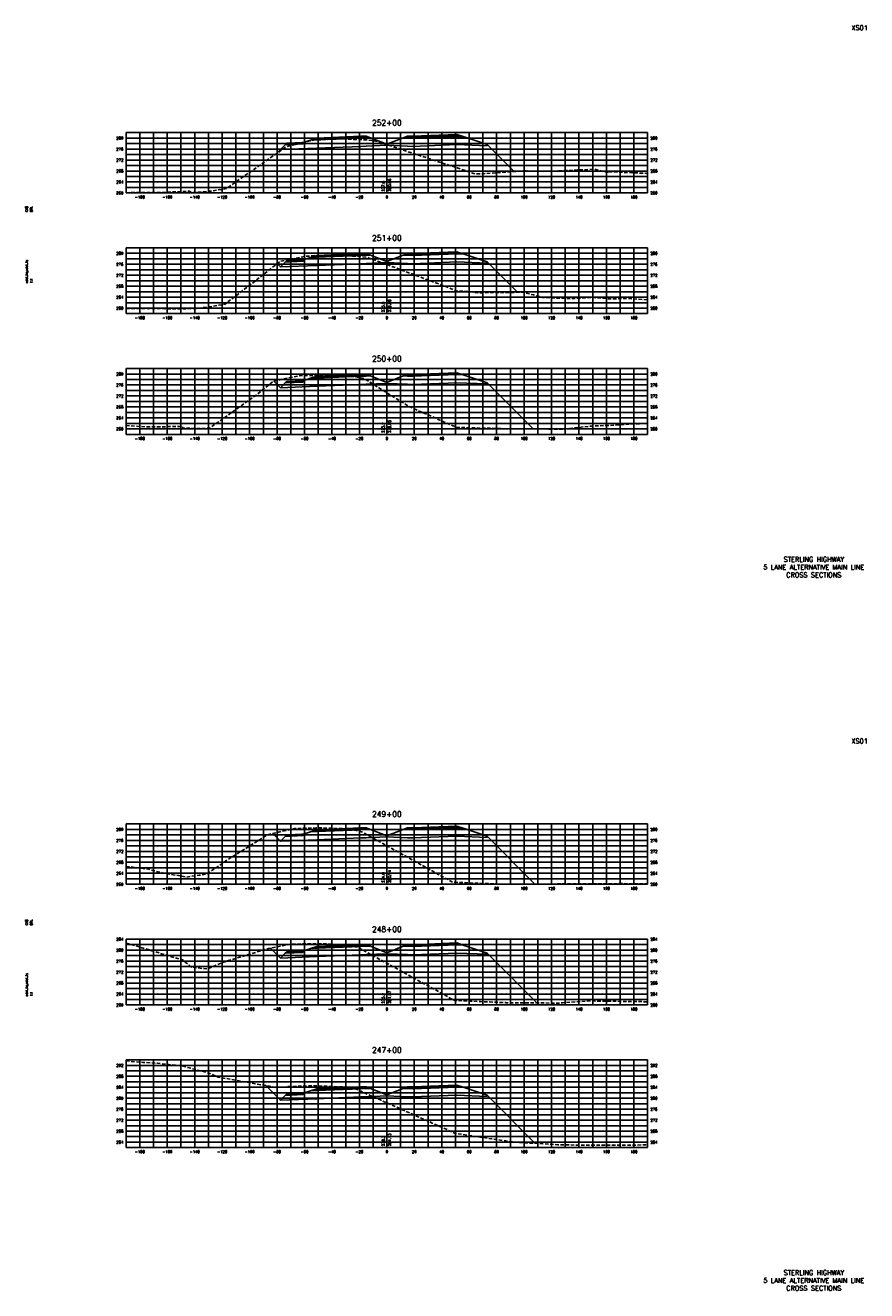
# Model space of a CAD drawing. Extents: x 37 to 10140, y -1968 to 9206.
# Tile 75 of 105: x 3687 to 4300, y 6776 to 7698. Entities that reach past the tile are written whole.
import ezdxf
from ezdxf.enums import TextEntityAlignment as Align

# ---------------------------------------------------------------- set-up
doc = ezdxf.new("R2010")
doc.units = 0
doc.header["$LTSCALE"] = 20
doc.header["$MEASUREMENT"] = 0
doc.linetypes.add('HIDDEN_050%', pattern=[0.1875, 0.125, -0.0625])
for name, color, linetype in [('S-AT-TXT175', 6, 'Continuous'), ('S-AT-TXT80', 1, 'Continuous'), ('XDATUM', 3, 'Continuous'), ('XEG', 1, 'HIDDEN_050%'), ('XFG', 2, 'Continuous'), ('XGRID', 251, 'Continuous'), ('XGRIDT', 2, 'Continuous'), ('XREF-BORDER', 7, 'Continuous')]:
    doc.layers.add(name, color=color, linetype=linetype)
doc.styles.add('L100', font='simplex.shx', dxfattribs={"height": 2})
doc.styles.add('L175', font='ROMANSM.shx', dxfattribs={"height": 3.5})
doc.styles.add('L80', font='ROMANSM.shx', dxfattribs={"height": 1.6})

# ---------------------------------------------------------------- blocks, each defined once
blk = doc.blocks.new('03025_00_att1')
at = {"layer": 'S-AT-TXT175', "style": 'L175'}
for tag, p in [('NUM', (32.402, 20.822)), ('LINE1', (30.64, 1.444)), ('LINE2', (30.64, 1.161)), ('LINE3', (30.64, 0.877))]:
    blk.add_attdef(tag, text='', height=0.175, dxfattribs=at).set_placement(p, align=Align.CENTER)
at = {"layer": 'S-AT-TXT80', "style": 'L80'}
for tag, p in [('DESIGNED', (2.094, 14.201)), ('CHECKED', (2.265, 14.201)), ('DRAFTED', (2.436, 14.201)), ('PCTB', (2.094, 11.605)), ('PSCALE', (2.265, 11.605)), ('PVIEW', (2.436, 11.605))]:
    blk.add_attdef(tag, p, '', height=0.08, rotation=90, dxfattribs=at)

msp = doc.modelspace()

# ---------------------------------------------------------------- linework, layer by layer
at = {"layer": 'XDATUM', "flags": 128}
for points in [[(3869.14, 7604.36), (3872.41, 7607.64), (3899, 7608.7), (3931, 7609.98), (3935, 7610.14), (3950, 7610.74), (3965, 7610.14), (3969, 7609.98), (4001, 7611.26), (4023, 7610.38), (4023, 7611.27), (4042.67, 7591.6)], [(3870.07, 7524.43), (3872.41, 7522.09), (3899, 7523.15), (3931, 7524.43), (3935, 7524.59), (3950, 7525.19), (3965, 7524.59), (3969, 7524.43), (4001, 7525.71), (4023, 7524.83), (4023, 7525.72), (4045.16, 7503.56)], [(3867.62, 7438.8), (3872.41, 7434.01), (3899, 7435.07), (3931, 7436.35), (3935, 7436.51), (3950, 7437.11), (3965, 7436.51), (3969, 7436.35), (4001, 7437.63), (4023, 7436.75), (4023, 7437.64), (4056.67, 7403.97)], [(3866.82, 7108.99), (3872.41, 7103.4), (3899, 7104.46), (3931, 7105.74), (3935, 7105.9), (3950, 7106.5), (3965, 7105.9), (3969, 7105.74), (4001, 7107.02), (4023, 7106.14), (4023, 7107.03), (4057.88, 7072.15)], [(3865.25, 7025.41), (3872.41, 7018.25), (3899, 7019.32), (3931, 7020.6), (3935, 7020.76), (3950, 7021.36), (3965, 7020.76), (3969, 7020.6), (4001, 7021.88), (4023, 7021), (4023, 7021.88), (4059.37, 6985.51)], [(3861.73, 6925.25), (3872.41, 6914.57), (3899, 6915.64), (3931, 6916.92), (3935, 6917.08), (3950, 6917.68), (3965, 6917.08), (3969, 6916.92), (4001, 6918.2), (4023, 6917.32), (4023, 6918.2), (4058.07, 6883.13)]]:
    msp.add_lwpolyline(points, dxfattribs=at)
at = {"layer": 'XEG', "flags": 128}
for points in [[(3760, 7576.21), (3785.6, 7576.39), (3806.03, 7577.23), (3808.09, 7576.26), (3812.11, 7576.58), (3822.95, 7577.47), (3832.94, 7579.13), (3873.06, 7607.1), (3876.55, 7609.72), (3877.06, 7609.83), (3896.61, 7614.58), (3903.08, 7614.86), (3903.66, 7614.9), (3916.98, 7615.47), (3917.61, 7615.45), (3936.42, 7614.58), (3941.72, 7613.84), (3942.07, 7613.81), (3950, 7611.19), (4001.2, 7594.28), (4014.38, 7589.93), (4016.31, 7589.87), (4050.77, 7592.13), (4062.96, 7591.72), (4076.19, 7592.12), (4101.22, 7593.32), (4112.14, 7590.59), (4112.3, 7591.46), (4140, 7590.27)], [(3760, 7491.8), (3763.23, 7491.8), (3776.99, 7491.75), (3788.13, 7491.64), (3803.92, 7491.45), (3814.13, 7492.05), (3832, 7494.84), (3861.45, 7517.56), (3872.07, 7526.02), (3886.96, 7529.11), (3890.84, 7529.95), (3906.45, 7530.41), (3910.89, 7530.59), (3915.67, 7530.41), (3930.71, 7529.76), (3934.75, 7529.23), (3935.98, 7528.99), (3950, 7523.77), (3993.57, 7507.54), (4000.61, 7504.69), (4001.48, 7504.49), (4004.98, 7504.51), (4016.18, 7503.26), (4025.83, 7503.32), (4036.06, 7503.41), (4043.91, 7503.56), (4049.19, 7503.58), (4056.88, 7501.65), (4063.33, 7499.8), (4080.08, 7499.13), (4085.61, 7498.97), (4087.66, 7499.11), (4098.59, 7499.86), (4113.3, 7498.73), (4125.45, 7499.1), (4136.33, 7498.24), (4140, 7498.17)], [(3760, 7406.44), (3774.13, 7405.46), (3801.05, 7405.74), (3801.25, 7404.58), (3803.98, 7404.51), (3804.86, 7404.49), (3814.62, 7404.25), (3820.73, 7404.48), (3853.73, 7427.94), (3867.16, 7438.7), (3879.51, 7441.43), (3886.03, 7442.79), (3892.58, 7442.93), (3906, 7443.23), (3913.66, 7442.87), (3926.41, 7442.14), (3928.48, 7441.76), (3933.33, 7440.7), (3950, 7430.34), (3966.12, 7420.33), (4000.81, 7405.04), (4033.06, 7404.25), (4039.03, 7404.09), (4040.88, 7404.08), (4043.99, 7404.06), (4075.26, 7403.84), (4078.85, 7403.8), (4098.12, 7405.95), (4116.94, 7406.76), (4140, 7408.14)], [(3760, 7085.07), (3775.48, 7083.15), (3786.23, 7080.38), (3804.19, 7077.29), (3813.17, 7078.59), (3818.82, 7079.44), (3835.98, 7091.21), (3863.17, 7108.12), (3873.37, 7110.55), (3882.61, 7112.6), (3892.72, 7112.9), (3902.66, 7113.17), (3913.11, 7112.73), (3922.59, 7112.34), (3927.05, 7111.35), (3931.62, 7110.27), (3950, 7100.07), (3994.09, 7075.61), (3997.94, 7073.54), (3998.97, 7073.49), (4033.59, 7072.06), (4068.48, 7072.19), (4070.48, 7072.19), (4074.76, 7072.26), (4121.69, 7072.46), (4138.18, 7072.25), (4140, 7072.25)], [(3760, 7029.01), (3761.71, 7028.66), (3801.2, 7016.8), (3801.45, 7016.66), (3807.5, 7011.65), (3815.4, 7010.63), (3819.38, 7010.34), (3829.5, 7014.73), (3862.52, 7024.84), (3876.46, 7027.77), (3880.35, 7028.31), (3886.11, 7028.44), (3899.76, 7028.74), (3905.48, 7028.48), (3920.46, 7027.6), (3926.83, 7026.39), (3928.99, 7026), (3950, 7014.44), (3997.82, 6988.12), (3999.5, 6987.28), (4018.34, 6986.45), (4036.43, 6985.71), (4037.05, 6985.68), (4037.78, 6985.68), (4046.87, 6985.6), (4075.64, 6985.39), (4077.88, 6985.59), (4097.06, 6986.94), (4121.08, 6986.63), (4140, 6986.37)], [(3760, 6943.19), (3772.14, 6942.15), (3778.81, 6941.83), (3782.86, 6941.5), (3800.24, 6939.65), (3819.25, 6934.67), (3826.98, 6931.45), (3864.43, 6924.77), (3869.48, 6923.73), (3869.69, 6923.73), (3878.99, 6924.6), (3898.04, 6925.07), (3898.77, 6925.09), (3918.82, 6924.2), (3918.91, 6924.2), (3922.22, 6923.68), (3927.12, 6922.91), (3945.8, 6914.52), (3950, 6912.65), (3999.39, 6890.64), (4000.41, 6890.3), (4036.58, 6884.95), (4043.13, 6884.02), (4074.47, 6882.16), (4079.61, 6882), (4087.99, 6881.89), (4123.01, 6881.75), (4140, 6882.04)]]:
    msp.add_lwpolyline(points, dxfattribs=at)
at = {"layer": 'XFG', "flags": 128}
for points in [[(3950, 7611.48), (3938.05, 7616.26), (3935, 7616.14), (3931, 7615.98), (3899, 7614.7), (3894.43, 7614.52), (3889, 7612.71), (3889, 7611.71), (3875.96, 7611.18), (3872.41, 7607.64), (3899, 7608.7), (3931, 7609.98), (3935, 7610.14), (3950, 7610.74), (3950, 7611.48)], [(3889, 7612.71), (3888, 7612.67), (3888, 7612.33), (3878, 7611.93), (3878, 7612.27), (3877, 7612.23), (3875.96, 7611.18), (3889, 7611.71), (3889, 7612.71)], [(3888, 7612.67), (3878, 7612.27), (3878, 7611.93), (3888, 7612.33), (3888, 7612.67)], [(3935, 7616.48), (3931, 7616.32), (3899, 7615.04), (3899, 7616.04), (3894.43, 7614.52), (3899, 7614.7), (3931, 7615.98), (3935, 7616.14), (3938.05, 7616.26), (3935, 7617.48), (3935, 7616.48)], [(3935, 7617.48), (3931, 7617.32), (3899, 7616.04), (3899, 7615.7), (3931, 7616.98), (3935, 7617.14), (3935, 7617.48)], [(3935, 7617.14), (3931, 7616.98), (3899, 7615.7), (3899, 7615.04), (3931, 7616.32), (3935, 7616.48), (3935, 7617.14)], [(3950, 7611.48), (3961.95, 7616.26), (3965, 7616.14), (3969, 7615.98), (4001, 7617.26), (4005.57, 7617.08), (4023, 7611.27), (4023, 7610.38), (4001, 7611.26), (3969, 7609.98), (3965, 7610.14), (3950, 7610.74)], [(3965, 7617.48), (3961.95, 7616.26), (3965, 7616.14), (3969, 7615.98), (4001, 7617.26), (4005.57, 7617.08), (4001, 7618.6), (4001, 7617.6), (3969, 7616.32), (3965, 7616.48), (3965, 7617.48)], [(3965, 7617.48), (3965, 7617.14), (3969, 7616.98), (4001, 7618.26), (4001, 7618.6), (3969, 7617.32), (3965, 7617.48)], [(3965, 7617.14), (3965, 7616.48), (3969, 7616.32), (4001, 7617.6), (4001, 7618.26), (3969, 7616.98), (3965, 7617.14)], [(4023, 7611.27), (4023, 7611.27), (4042.67, 7591.6)], [(3872.41, 7607.64), (3872.41, 7607.64), (3869.14, 7604.36)], [(3950, 7525.93), (3938.05, 7530.71), (3935, 7530.59), (3931, 7530.43), (3899, 7529.15), (3894.43, 7528.97), (3889, 7527.16), (3889, 7526.16), (3875.96, 7525.64), (3872.41, 7522.09), (3899, 7523.15), (3931, 7524.43), (3935, 7524.59), (3950, 7525.19), (3950, 7525.93)], [(3935, 7530.93), (3931, 7530.77), (3899, 7529.49), (3899, 7530.49), (3894.43, 7528.97), (3899, 7529.15), (3931, 7530.43), (3935, 7530.59), (3938.05, 7530.71), (3935, 7531.93), (3935, 7530.93)], [(3935, 7531.93), (3931, 7531.77), (3899, 7530.49), (3899, 7530.15), (3931, 7531.43), (3935, 7531.59), (3935, 7531.93)], [(3935, 7531.59), (3931, 7531.43), (3899, 7530.15), (3899, 7529.49), (3931, 7530.77), (3935, 7530.93), (3935, 7531.59)], [(3950, 7525.93), (3961.95, 7530.71), (3965, 7530.59), (3969, 7530.43), (4001, 7531.71), (4005.57, 7531.53), (4023, 7525.72), (4023, 7524.83), (4001, 7525.71), (3969, 7524.43), (3965, 7524.59), (3950, 7525.19)], [(3965, 7531.93), (3961.95, 7530.71), (3965, 7530.59), (3969, 7530.43), (4001, 7531.71), (4005.57, 7531.53), (4001, 7533.05), (4001, 7532.05), (3969, 7530.77), (3965, 7530.93), (3965, 7531.93)], [(3965, 7531.93), (3965, 7531.59), (3969, 7531.43), (4001, 7532.71), (4001, 7533.05), (3969, 7531.77), (3965, 7531.93)], [(3965, 7531.59), (3965, 7530.93), (3969, 7530.77), (4001, 7532.05), (4001, 7532.71), (3969, 7531.43), (3965, 7531.59)], [(3872.41, 7522.09), (3872.41, 7522.09), (3870.07, 7524.43)], [(3889, 7527.16), (3888, 7527.12), (3888, 7526.78), (3878, 7526.38), (3878, 7526.72), (3877, 7526.68), (3875.96, 7525.64), (3889, 7526.16), (3889, 7527.16)], [(3888, 7527.12), (3878, 7526.72), (3878, 7526.38), (3888, 7526.78), (3888, 7527.12)], [(4023, 7525.72), (4023, 7525.72), (4045.16, 7503.56)], [(3965, 7443.85), (3961.95, 7442.64), (3965, 7442.51), (3969, 7442.35), (4001, 7443.63), (4005.57, 7443.45), (4001, 7444.97), (4001, 7443.97), (3969, 7442.69), (3965, 7442.85), (3965, 7443.85)], [(3965, 7443.85), (3965, 7443.51), (3969, 7443.35), (4001, 7444.63), (4001, 7444.97), (3969, 7443.69), (3965, 7443.85)], [(3872.41, 7434.01), (3872.41, 7434.01), (3867.62, 7438.8)], [(3950, 7437.85), (3938.05, 7442.64), (3935, 7442.51), (3931, 7442.35), (3899, 7441.07), (3894.43, 7440.89), (3889, 7439.08), (3889, 7438.08), (3875.96, 7437.56), (3872.41, 7434.01), (3899, 7435.07), (3931, 7436.35), (3935, 7436.51), (3950, 7437.11), (3950, 7437.85)], [(3889, 7439.08), (3888, 7439.04), (3888, 7438.7), (3878, 7438.3), (3878, 7438.64), (3877, 7438.6), (3875.96, 7437.56), (3889, 7438.08), (3889, 7439.08)], [(3888, 7439.04), (3878, 7438.64), (3878, 7438.3), (3888, 7438.7), (3888, 7439.04)], [(3935, 7442.85), (3931, 7442.69), (3899, 7441.41), (3899, 7442.41), (3894.43, 7440.89), (3899, 7441.07), (3931, 7442.35), (3935, 7442.51), (3938.05, 7442.64), (3935, 7443.85), (3935, 7442.85)], [(3935, 7443.85), (3931, 7443.69), (3899, 7442.41), (3899, 7442.07), (3931, 7443.35), (3935, 7443.51), (3935, 7443.85)], [(3935, 7443.51), (3931, 7443.35), (3899, 7442.07), (3899, 7441.41), (3931, 7442.69), (3935, 7442.85), (3935, 7443.51)], [(3950, 7437.85), (3961.95, 7442.64), (3965, 7442.51), (3969, 7442.35), (4001, 7443.63), (4005.57, 7443.45), (4023, 7437.64), (4023, 7436.75), (4001, 7437.63), (3969, 7436.35), (3965, 7436.51), (3950, 7437.11)], [(3965, 7443.51), (3965, 7442.85), (3969, 7442.69), (4001, 7443.97), (4001, 7444.63), (3969, 7443.35), (3965, 7443.51)], [(4023, 7437.64), (4023, 7437.64), (4056.67, 7403.97)], [(3935, 7112.24), (3931, 7112.08), (3899, 7110.8), (3899, 7111.8), (3894.43, 7110.28), (3899, 7110.46), (3931, 7111.74), (3935, 7111.9), (3938.05, 7112.02), (3935, 7113.24), (3935, 7112.24)], [(3935, 7113.24), (3931, 7113.08), (3899, 7111.8), (3899, 7111.46), (3931, 7112.74), (3935, 7112.9), (3935, 7113.24)], [(3935, 7112.9), (3931, 7112.74), (3899, 7111.46), (3899, 7110.8), (3931, 7112.08), (3935, 7112.24), (3935, 7112.9)], [(3950, 7107.24), (3961.95, 7112.02), (3965, 7111.9), (3969, 7111.74), (4001, 7113.02), (4005.57, 7112.84), (4023, 7107.03), (4023, 7106.14), (4001, 7107.02), (3969, 7105.74), (3965, 7105.9), (3950, 7106.5)], [(3965, 7113.24), (3961.95, 7112.02), (3965, 7111.9), (3969, 7111.74), (4001, 7113.02), (4005.57, 7112.84), (4001, 7114.36), (4001, 7113.36), (3969, 7112.08), (3965, 7112.24), (3965, 7113.24)], [(3965, 7113.24), (3965, 7112.9), (3969, 7112.74), (4001, 7114.02), (4001, 7114.36), (3969, 7113.08), (3965, 7113.24)], [(3965, 7112.9), (3965, 7112.24), (3969, 7112.08), (4001, 7113.36), (4001, 7114.02), (3969, 7112.74), (3965, 7112.9)], [(3872.41, 7103.4), (3872.41, 7103.4), (3866.82, 7108.99)], [(3950, 7107.24), (3938.05, 7112.02), (3935, 7111.9), (3931, 7111.74), (3899, 7110.46), (3894.43, 7110.28), (3889, 7108.47), (3889, 7107.47), (3875.96, 7106.95), (3872.41, 7103.4), (3899, 7104.46), (3931, 7105.74), (3935, 7105.9), (3950, 7106.5), (3950, 7107.24)], [(3889, 7108.47), (3888, 7108.43), (3888, 7108.09), (3878, 7107.69), (3878, 7108.03), (3877, 7107.99), (3875.96, 7106.95), (3889, 7107.47), (3889, 7108.47)], [(3888, 7108.43), (3878, 7108.03), (3878, 7107.69), (3888, 7108.09), (3888, 7108.43)], [(4023, 7107.03), (4023, 7107.03), (4057.88, 7072.15)], [(3872.41, 7018.25), (3872.41, 7018.25), (3865.25, 7025.41)], [(3950, 7022.1), (3938.05, 7026.88), (3935, 7026.76), (3931, 7026.6), (3899, 7025.32), (3894.43, 7025.13), (3889, 7023.32), (3889, 7022.32), (3875.96, 7021.8), (3872.41, 7018.25), (3899, 7019.32), (3931, 7020.6), (3935, 7020.76), (3950, 7021.36), (3950, 7022.1)], [(3889, 7023.32), (3888, 7023.28), (3888, 7022.94), (3878, 7022.54), (3878, 7022.88), (3877, 7022.84), (3875.96, 7021.8), (3889, 7022.32), (3889, 7023.32)], [(3888, 7023.28), (3878, 7022.88), (3878, 7022.54), (3888, 7022.94), (3888, 7023.28)], [(3935, 7027.1), (3931, 7026.94), (3899, 7025.66), (3899, 7026.66), (3894.43, 7025.13), (3899, 7025.32), (3931, 7026.6), (3935, 7026.76), (3938.05, 7026.88), (3935, 7028.1), (3935, 7027.1)], [(3935, 7028.1), (3931, 7027.94), (3899, 7026.66), (3899, 7026.32), (3931, 7027.6), (3935, 7027.76), (3935, 7028.1)], [(3935, 7027.76), (3931, 7027.6), (3899, 7026.32), (3899, 7025.66), (3931, 7026.94), (3935, 7027.1), (3935, 7027.76)], [(3950, 7022.1), (3961.95, 7026.88), (3965, 7026.76), (3969, 7026.6), (4001, 7027.88), (4005.57, 7027.69), (4023, 7021.88), (4023, 7021), (4001, 7021.88), (3969, 7020.6), (3965, 7020.76), (3950, 7021.36)], [(3965, 7028.1), (3961.95, 7026.88), (3965, 7026.76), (3969, 7026.6), (4001, 7027.88), (4005.57, 7027.69), (4001, 7029.22), (4001, 7028.22), (3969, 7026.94), (3965, 7027.1), (3965, 7028.1)], [(3965, 7028.1), (3965, 7027.76), (3969, 7027.6), (4001, 7028.88), (4001, 7029.22), (3969, 7027.94), (3965, 7028.1)], [(3965, 7027.76), (3965, 7027.1), (3969, 7026.94), (4001, 7028.22), (4001, 7028.88), (3969, 7027.6), (3965, 7027.76)], [(4023, 7021.88), (4023, 7021.88), (4059.37, 6985.51)], [(3872.41, 6914.57), (3872.41, 6914.57), (3861.73, 6925.25)], [(3950, 6918.42), (3938.05, 6923.2), (3935, 6923.08), (3931, 6922.92), (3899, 6921.64), (3894.43, 6921.45), (3889, 6919.64), (3889, 6918.64), (3875.96, 6918.12), (3872.41, 6914.57), (3899, 6915.64), (3931, 6916.92), (3935, 6917.08), (3950, 6917.68), (3950, 6918.42)], [(3889, 6919.64), (3888, 6919.6), (3888, 6919.26), (3878, 6918.86), (3878, 6919.2), (3877, 6919.16), (3875.96, 6918.12), (3889, 6918.64), (3889, 6919.64)], [(3888, 6919.6), (3878, 6919.2), (3878, 6918.86), (3888, 6919.26), (3888, 6919.6)], [(3935, 6923.42), (3931, 6923.26), (3899, 6921.98), (3899, 6922.98), (3894.43, 6921.45), (3899, 6921.64), (3931, 6922.92), (3935, 6923.08), (3938.05, 6923.2), (3935, 6924.42), (3935, 6923.42)], [(3935, 6924.42), (3931, 6924.26), (3899, 6922.98), (3899, 6922.64), (3931, 6923.92), (3935, 6924.08), (3935, 6924.42)], [(3935, 6924.08), (3931, 6923.92), (3899, 6922.64), (3899, 6921.98), (3931, 6923.26), (3935, 6923.42), (3935, 6924.08)], [(3950, 6918.42), (3961.95, 6923.2), (3965, 6923.08), (3969, 6922.92), (4001, 6924.2), (4005.57, 6924.01), (4023, 6918.2), (4023, 6917.32), (4001, 6918.2), (3969, 6916.92), (3965, 6917.08), (3950, 6917.68)], [(3965, 6924.42), (3961.95, 6923.2), (3965, 6923.08), (3969, 6922.92), (4001, 6924.2), (4005.57, 6924.01), (4001, 6925.54), (4001, 6924.54), (3969, 6923.26), (3965, 6923.42), (3965, 6924.42)], [(3965, 6924.42), (3965, 6924.08), (3969, 6923.92), (4001, 6925.2), (4001, 6925.54), (3969, 6924.26), (3965, 6924.42)], [(3965, 6924.08), (3965, 6923.42), (3969, 6923.26), (4001, 6924.54), (4001, 6925.2), (3969, 6923.92), (3965, 6924.08)], [(4023, 6918.2), (4023, 6918.2), (4058.07, 6883.13)]]:
    msp.add_lwpolyline(points, dxfattribs=at)
at = {"layer": 'XGRID'}
for p, q in [((3760, 7576), (3760, 7620)), ((3760, 7620), (4140, 7620)), ((3770, 7576), (3770, 7620)), ((3780, 7576), (3780, 7620)), ((3790, 7576), (3790, 7620)), ((3800, 7576), (3800, 7620)), ((3810, 7576), (3810, 7620)), ((3820, 7576), (3820, 7620)), ((3830, 7576), (3830, 7620)), ((3840, 7576), (3840, 7620)), ((3850, 7576), (3850, 7620)), ((3860, 7576), (3860, 7620)), ((3870, 7576), (3870, 7620)), ((3880, 7576), (3880, 7620)), ((3890, 7576), (3890, 7620)), ((3900, 7576), (3900, 7620)), ((3910, 7576), (3910, 7620)), ((3920, 7576), (3920, 7620)), ((3930, 7576), (3930, 7620)), ((3940, 7576), (3940, 7620)), ((3950, 7576), (3950, 7620)), ((3960, 7576), (3960, 7620)), ((3970, 7576), (3970, 7620)), ((3980, 7576), (3980, 7620)), ((3990, 7576), (3990, 7620)), ((4000, 7576), (4000, 7620)), ((4010, 7576), (4010, 7620)), ((4020, 7576), (4020, 7620)), ((4030, 7576), (4030, 7620)), ((4040, 7576), (4040, 7620)), ((4050, 7576), (4050, 7620)), ((4060, 7576), (4060, 7620)), ((4070, 7576), (4070, 7620)), ((4080, 7576), (4080, 7620)), ((4090, 7576), (4090, 7620)), ((4100, 7576), (4100, 7620)), ((4110, 7576), (4110, 7620)), ((4120, 7576), (4120, 7620)), ((4130, 7576), (4130, 7620)), ((4140, 7576), (4140, 7620)), ((3760, 7616), (4140, 7616)), ((3760, 7612), (4140, 7612)), ((3760, 7608), (4140, 7608)), ((3760, 7604), (4140, 7604)), ((3760, 7600), (4140, 7600)), ((3760, 7596), (4140, 7596)), ((3760, 7592), (4140, 7592)), ((3760, 7588), (4140, 7588)), ((3760, 7584), (4140, 7584)), ((3760, 7580), (4140, 7580)), ((3760, 7576), (4140, 7576)), ((3760, 7488), (3760, 7536)), ((3760, 7536), (4140, 7536)), ((3760, 7532), (4140, 7532)), ((3760, 7528), (4140, 7528)), ((3770, 7488), (3770, 7536)), ((3780, 7488), (3780, 7536)), ((3790, 7488), (3790, 7536)), ((3800, 7488), (3800, 7536)), ((3810, 7488), (3810, 7536)), ((3820, 7488), (3820, 7536)), ((3830, 7488), (3830, 7536)), ((3840, 7488), (3840, 7536)), ((3850, 7488), (3850, 7536)), ((3860, 7488), (3860, 7536)), ((3870, 7488), (3870, 7536)), ((3880, 7488), (3880, 7536)), ((3890, 7488), (3890, 7536)), ((3900, 7488), (3900, 7536)), ((3910, 7488), (3910, 7536)), ((3920, 7488), (3920, 7536)), ((3930, 7488), (3930, 7536)), ((3940, 7488), (3940, 7536)), ((3950, 7488), (3950, 7536)), ((3960, 7488), (3960, 7536)), ((3970, 7488), (3970, 7536)), ((3980, 7488), (3980, 7536)), ((3990, 7488), (3990, 7536)), ((4000, 7488), (4000, 7536)), ((4010, 7488), (4010, 7536)), ((4020, 7488), (4020, 7536)), ((4030, 7488), (4030, 7536)), ((4040, 7488), (4040, 7536)), ((4050, 7488), (4050, 7536)), ((4060, 7488), (4060, 7536)), ((4070, 7488), (4070, 7536)), ((4080, 7488), (4080, 7536)), ((4090, 7488), (4090, 7536)), ((4100, 7488), (4100, 7536)), ((4110, 7488), (4110, 7536)), ((4120, 7488), (4120, 7536)), ((4130, 7488), (4130, 7536)), ((4140, 7488), (4140, 7536)), ((3760, 7524), (4140, 7524)), ((3760, 7520), (4140, 7520)), ((3760, 7516), (4140, 7516)), ((3760, 7512), (4140, 7512)), ((3760, 7508), (4140, 7508)), ((3760, 7504), (4140, 7504)), ((3760, 7500), (4140, 7500)), ((3760, 7496), (4140, 7496)), ((3760, 7492), (4140, 7492)), ((3760, 7488), (4140, 7488)), ((3760, 7400), (3760, 7448)), ((3760, 7448), (4140, 7448)), ((3770, 7400), (3770, 7448)), ((3780, 7400), (3780, 7448)), ((3790, 7400), (3790, 7448)), ((3800, 7400), (3800, 7448)), ((3810, 7400), (3810, 7448)), ((3820, 7400), (3820, 7448)), ((3830, 7400), (3830, 7448)), ((3840, 7400), (3840, 7448)), ((3850, 7400), (3850, 7448)), ((3860, 7400), (3860, 7448)), ((3870, 7400), (3870, 7448)), ((3880, 7400), (3880, 7448)), ((3890, 7400), (3890, 7448)), ((3900, 7400), (3900, 7448)), ((3910, 7400), (3910, 7448)), ((3920, 7400), (3920, 7448)), ((3930, 7400), (3930, 7448)), ((3940, 7400), (3940, 7448)), ((3950, 7400), (3950, 7448)), ((3960, 7400), (3960, 7448)), ((3970, 7400), (3970, 7448)), ((3980, 7400), (3980, 7448)), ((3990, 7400), (3990, 7448)), ((4000, 7400), (4000, 7448)), ((4010, 7400), (4010, 7448)), ((4020, 7400), (4020, 7448)), ((4030, 7400), (4030, 7448)), ((4040, 7400), (4040, 7448)), ((4050, 7400), (4050, 7448)), ((4060, 7400), (4060, 7448)), ((4070, 7400), (4070, 7448)), ((4080, 7400), (4080, 7448)), ((4090, 7400), (4090, 7448)), ((4100, 7400), (4100, 7448)), ((4110, 7400), (4110, 7448)), ((4120, 7400), (4120, 7448)), ((4130, 7400), (4130, 7448)), ((4140, 7400), (4140, 7448)), ((3760, 7444), (4140, 7444)), ((3760, 7440), (4140, 7440)), ((3760, 7436), (4140, 7436)), ((3760, 7432), (4140, 7432)), ((3760, 7428), (4140, 7428)), ((3760, 7424), (4140, 7424)), ((3760, 7420), (4140, 7420)), ((3760, 7416), (4140, 7416)), ((3760, 7412), (4140, 7412)), ((3760, 7408), (4140, 7408)), ((3760, 7404), (4140, 7404)), ((3760, 7400), (4140, 7400)), ((3760, 7072), (3760, 7116)), ((3760, 7116), (4140, 7116)), ((3770, 7072), (3770, 7116)), ((3780, 7072), (3780, 7116)), ((3790, 7072), (3790, 7116)), ((3800, 7072), (3800, 7116)), ((3810, 7072), (3810, 7116)), ((3820, 7072), (3820, 7116)), ((3830, 7072), (3830, 7116)), ((3840, 7072), (3840, 7116)), ((3850, 7072), (3850, 7116)), ((3860, 7072), (3860, 7116)), ((3870, 7072), (3870, 7116)), ((3880, 7072), (3880, 7116)), ((3890, 7072), (3890, 7116)), ((3900, 7072), (3900, 7116)), ((3910, 7072), (3910, 7116)), ((3920, 7072), (3920, 7116)), ((3930, 7072), (3930, 7116)), ((3940, 7072), (3940, 7116)), ((3950, 7072), (3950, 7116)), ((3960, 7072), (3960, 7116)), ((3970, 7072), (3970, 7116)), ((3980, 7072), (3980, 7116)), ((3990, 7072), (3990, 7116)), ((4000, 7072), (4000, 7116)), ((4010, 7072), (4010, 7116)), ((4020, 7072), (4020, 7116)), ((4030, 7072), (4030, 7116)), ((4040, 7072), (4040, 7116)), ((4050, 7072), (4050, 7116)), ((4060, 7072), (4060, 7116)), ((4070, 7072), (4070, 7116)), ((4080, 7072), (4080, 7116)), ((4090, 7072), (4090, 7116)), ((4100, 7072), (4100, 7116)), ((4110, 7072), (4110, 7116)), ((4120, 7072), (4120, 7116)), ((4130, 7072), (4130, 7116)), ((4140, 7072), (4140, 7116)), ((3760, 7112), (4140, 7112)), ((3760, 7108), (4140, 7108)), ((3760, 7104), (4140, 7104)), ((3760, 7100), (4140, 7100)), ((3760, 7096), (4140, 7096)), ((3760, 7092), (4140, 7092)), ((3760, 7088), (4140, 7088)), ((3760, 7084), (4140, 7084)), ((3760, 7080), (4140, 7080)), ((3760, 7076), (4140, 7076)), ((3760, 7072), (4140, 7072)), ((3760, 6984), (3760, 7032)), ((3760, 7032), (4140, 7032)), ((3770, 6984), (3770, 7032)), ((3780, 6984), (3780, 7032)), ((3790, 6984), (3790, 7032)), ((3800, 6984), (3800, 7032)), ((3810, 6984), (3810, 7032)), ((3820, 6984), (3820, 7032)), ((3830, 6984), (3830, 7032)), ((3840, 6984), (3840, 7032)), ((3850, 6984), (3850, 7032)), ((3860, 6984), (3860, 7032)), ((3870, 6984), (3870, 7032)), ((3880, 6984), (3880, 7032)), ((3890, 6984), (3890, 7032)), ((3900, 6984), (3900, 7032)), ((3910, 6984), (3910, 7032)), ((3920, 6984), (3920, 7032)), ((3930, 6984), (3930, 7032)), ((3940, 6984), (3940, 7032)), ((3950, 6984), (3950, 7032)), ((3960, 6984), (3960, 7032)), ((3970, 6984), (3970, 7032)), ((3980, 6984), (3980, 7032)), ((3990, 6984), (3990, 7032)), ((4000, 6984), (4000, 7032)), ((4010, 6984), (4010, 7032)), ((4020, 6984), (4020, 7032)), ((4030, 6984), (4030, 7032)), ((4040, 6984), (4040, 7032)), ((4050, 6984), (4050, 7032)), ((4060, 6984), (4060, 7032)), ((4070, 6984), (4070, 7032)), ((4080, 6984), (4080, 7032)), ((4090, 6984), (4090, 7032)), ((4100, 6984), (4100, 7032)), ((4110, 6984), (4110, 7032)), ((4120, 6984), (4120, 7032)), ((4130, 6984), (4130, 7032)), ((4140, 6984), (4140, 7032)), ((3760, 7028), (4140, 7028)), ((3760, 7024), (4140, 7024)), ((3760, 7020), (4140, 7020)), ((3760, 7016), (4140, 7016)), ((3760, 7012), (4140, 7012)), ((3760, 7008), (4140, 7008)), ((3760, 7004), (4140, 7004)), ((3760, 7000), (4140, 7000)), ((3760, 6996), (4140, 6996)), ((3760, 6992), (4140, 6992)), ((3760, 6988), (4140, 6988)), ((3760, 6984), (4140, 6984)), ((3760, 6880), (3760, 6944)), ((3760, 6944), (4140, 6944)), ((3760, 6940), (4140, 6940)), ((3770, 6880), (3770, 6944)), ((3780, 6880), (3780, 6944)), ((3790, 6880), (3790, 6944)), ((3800, 6880), (3800, 6944)), ((3810, 6880), (3810, 6944)), ((3820, 6880), (3820, 6944)), ((3830, 6880), (3830, 6944)), ((3840, 6880), (3840, 6944)), ((3850, 6880), (3850, 6944)), ((3860, 6880), (3860, 6944)), ((3870, 6880), (3870, 6944)), ((3880, 6880), (3880, 6944)), ((3890, 6880), (3890, 6944)), ((3900, 6880), (3900, 6944)), ((3910, 6880), (3910, 6944)), ((3920, 6880), (3920, 6944)), ((3930, 6880), (3930, 6944)), ((3940, 6880), (3940, 6944)), ((3950, 6880), (3950, 6944)), ((3960, 6880), (3960, 6944)), ((3970, 6880), (3970, 6944)), ((3980, 6880), (3980, 6944)), ((3990, 6880), (3990, 6944)), ((4000, 6880), (4000, 6944)), ((4010, 6880), (4010, 6944)), ((4020, 6880), (4020, 6944)), ((4030, 6880), (4030, 6944)), ((4040, 6880), (4040, 6944)), ((4050, 6880), (4050, 6944)), ((4060, 6880), (4060, 6944)), ((4070, 6880), (4070, 6944)), ((4080, 6880), (4080, 6944)), ((4090, 6880), (4090, 6944)), ((4100, 6880), (4100, 6944)), ((4110, 6880), (4110, 6944)), ((4120, 6880), (4120, 6944)), ((4130, 6880), (4130, 6944)), ((4140, 6880), (4140, 6944)), ((3760, 6936), (4140, 6936)), ((3760, 6932), (4140, 6932)), ((3760, 6928), (4140, 6928)), ((3760, 6924), (4140, 6924)), ((3760, 6920), (4140, 6920)), ((3760, 6916), (4140, 6916)), ((3760, 6912), (4140, 6912)), ((3760, 6908), (4140, 6908)), ((3760, 6904), (4140, 6904)), ((3760, 6900), (4140, 6900)), ((3760, 6896), (4140, 6896)), ((3760, 6892), (4140, 6892)), ((3760, 6888), (4140, 6888)), ((3760, 6884), (4140, 6884)), ((3760, 6880), (4140, 6880))]:
    msp.add_line(p, q, dxfattribs=at)

# ---------------------------------------------------------------- block references
at = {"layer": 'XREF-BORDER'}
ref = msp.add_blockref('03025_00_att1', (3646.45, 7278.23), dxfattribs=dict(at, xscale=20, yscale=20, zscale=20))
ref.add_attrib('LINE1', 'STERLING HIGHWAY', dxfattribs={"layer": 'S-AT-TXT175', "height": 3.5, "style": 'L175'}).set_placement((4261.07, 7307.1), align=Align.CENTER)
ref.add_attrib('LINE2', '5 LANE ALTERNATIVE MAIN LINE', dxfattribs={"layer": 'S-AT-TXT175', "height": 3.5, "style": 'L175'}).set_placement((4261.07, 7301.44), align=Align.CENTER)
ref.add_attrib('LINE3', 'CROSS SECTIONS', dxfattribs={"layer": 'S-AT-TXT175', "height": 3.5, "style": 'L175'}).set_placement((4261.07, 7295.77), align=Align.CENTER)
ref.add_attrib('NUM', 'XS01', dxfattribs={"layer": 'S-AT-TXT175', "height": 3.5, "style": 'L175'}).set_placement((4294.49, 7694.66), align=Align.CENTER)
ref.add_attrib('DESIGNED', 'CAB', (3688.33, 7562.25), dxfattribs={"layer": 'S-AT-TXT80', "height": 1.6, "rotation": 90, "style": 'L80'})
ref.add_attrib('CHECKED', 'DRL', (3691.75, 7562.25), dxfattribs={"layer": 'S-AT-TXT80', "height": 1.6, "rotation": 90, "style": 'L80'})
ref.add_attrib('PCTB', 'adot_hs,adot_fs', (3688.33, 7510.32), dxfattribs={"layer": 'S-AT-TXT80', "height": 1.6, "rotation": 90, "style": 'L80'})
ref.add_attrib('PSCALE', '1:1', (3691.75, 7510.32), dxfattribs={"layer": 'S-AT-TXT80', "height": 1.6, "rotation": 90, "style": 'L80'})
ref = msp.add_blockref('03025_00_att1', (3646.45, 6758.23), dxfattribs=dict(at, xscale=20, yscale=20, zscale=20))
ref.add_attrib('LINE1', 'STERLING HIGHWAY', dxfattribs={"layer": 'S-AT-TXT175', "height": 3.5, "style": 'L175'}).set_placement((4261.07, 6787.1), align=Align.CENTER)
ref.add_attrib('LINE2', '5 LANE ALTERNATIVE MAIN LINE', dxfattribs={"layer": 'S-AT-TXT175', "height": 3.5, "style": 'L175'}).set_placement((4261.07, 6781.44), align=Align.CENTER)
ref.add_attrib('LINE3', 'CROSS SECTIONS', dxfattribs={"layer": 'S-AT-TXT175', "height": 3.5, "style": 'L175'}).set_placement((4261.07, 6775.77), align=Align.CENTER)
ref.add_attrib('NUM', 'XS01', dxfattribs={"layer": 'S-AT-TXT175', "height": 3.5, "style": 'L175'}).set_placement((4294.49, 7174.66), align=Align.CENTER)
ref.add_attrib('DESIGNED', 'CAB', (3688.33, 7042.25), dxfattribs={"layer": 'S-AT-TXT80', "height": 1.6, "rotation": 90, "style": 'L80'})
ref.add_attrib('CHECKED', 'DRL', (3691.75, 7042.25), dxfattribs={"layer": 'S-AT-TXT80', "height": 1.6, "rotation": 90, "style": 'L80'})
ref.add_attrib('PCTB', 'adot_hs,adot_fs', (3688.33, 6990.32), dxfattribs={"layer": 'S-AT-TXT80', "height": 1.6, "rotation": 90, "style": 'L80'})
ref.add_attrib('PSCALE', '1:1', (3691.75, 6990.32), dxfattribs={"layer": 'S-AT-TXT80', "height": 1.6, "rotation": 90, "style": 'L80'})

# ---------------------------------------------------------------- texts
at = {"layer": 'XGRIDT', "style": 'L100'}
for s, p in [('252+00', (3950, 7624)), ('251+00', (3950, 7540)), ('250+00', (3950, 7452)), ('249+00', (3950, 7120)), ('248+00', (3950, 7036)), ('247+00', (3950, 6948))]:
    msp.add_text(s, height=4, dxfattribs=at).set_placement(p, align=Align.BOTTOM_CENTER)
for s, p in [('280', (3758, 7616)), ('276', (3758, 7608)), ('272', (3758, 7600)), ('268', (3758, 7592)), ('264', (3758, 7584)), ('260', (3758, 7576)), ('280', (3758, 7532)), ('276', (3758, 7524)), ('272', (3758, 7516)), ('268', (3758, 7508)), ('264', (3758, 7500)), ('260', (3758, 7492)), ('280', (3758, 7444)), ('276', (3758, 7436)), ('272', (3758, 7428)), ('268', (3758, 7420)), ('264', (3758, 7412)), ('260', (3758, 7404)), ('280', (3758, 7112)), ('276', (3758, 7104)), ('272', (3758, 7096)), ('268', (3758, 7088)), ('264', (3758, 7080)), ('260', (3758, 7072)), ('284', (3758, 7032)), ('280', (3758, 7024)), ('276', (3758, 7016)), ('272', (3758, 7008)), ('268', (3758, 7000)), ('264', (3758, 6992)), ('260', (3758, 6984)), ('292', (3758, 6940)), ('288', (3758, 6932)), ('284', (3758, 6924)), ('280', (3758, 6916)), ('276', (3758, 6908)), ('272', (3758, 6900)), ('268', (3758, 6892)), ('264', (3758, 6884))]:
    msp.add_text(s, height=2, dxfattribs=at).set_placement(p, align=Align.MIDDLE_RIGHT)
for s, p in [('280', (4142, 7616)), ('276', (4142, 7608)), ('272', (4142, 7600)), ('268', (4142, 7592)), ('264', (4142, 7584)), ('260', (4142, 7576)), ('280', (4142, 7532)), ('276', (4142, 7524)), ('272', (4142, 7516)), ('268', (4142, 7508)), ('264', (4142, 7500)), ('260', (4142, 7492)), ('280', (4142, 7444)), ('276', (4142, 7436)), ('272', (4142, 7428)), ('268', (4142, 7420)), ('264', (4142, 7412)), ('260', (4142, 7404)), ('280', (4142, 7112)), ('276', (4142, 7104)), ('272', (4142, 7096)), ('268', (4142, 7088)), ('264', (4142, 7080)), ('260', (4142, 7072)), ('284', (4142, 7032)), ('280', (4142, 7024)), ('276', (4142, 7016)), ('272', (4142, 7008)), ('268', (4142, 7000)), ('264', (4142, 6992)), ('260', (4142, 6984)), ('292', (4142, 6940)), ('288', (4142, 6932)), ('284', (4142, 6924)), ('280', (4142, 6916)), ('276', (4142, 6908)), ('272', (4142, 6900)), ('268', (4142, 6892)), ('264', (4142, 6884))]:
    msp.add_text(s, height=2, dxfattribs=at).set_placement(p, align=Align.MIDDLE_LEFT)
for s, p in [('277.6', (3949, 7577)), ('275.9', (3949, 7489)), ('273.2', (3949, 7401)), ('274.0', (3949, 7073)), ('275.2', (3949, 6985)), ('278.3', (3949, 6881))]:
    msp.add_text(s, height=2, rotation=90, dxfattribs=at).set_placement(p, align=Align.BOTTOM_LEFT)
for s, p in [('280.66', (3951, 7577)), ('279.89', (3951, 7489)), ('279.85', (3951, 7401)), ('280.54', (3951, 7073)), ('281.97', (3951, 6985)), ('284.13', (3951, 6881))]:
    msp.add_text(s, height=2, rotation=90, dxfattribs=at).set_placement(p, align=Align.TOP_LEFT)
for s, p in [('-180', (3770, 7574)), ('-160', (3790, 7574)), ('-140', (3810, 7574)), ('-120', (3830, 7574)), ('-100', (3850, 7574)), ('-80', (3870, 7574)), ('-60', (3890, 7574)), ('-40', (3910, 7574)), ('-20', (3930, 7574)), ('0', (3950, 7574)), ('20', (3970, 7574)), ('40', (3990, 7574)), ('60', (4010, 7574)), ('80', (4030, 7574)), ('100', (4050, 7574)), ('120', (4070, 7574)), ('140', (4090, 7574)), ('160', (4110, 7574)), ('180', (4130, 7574)), ('-180', (3770, 7486)), ('-160', (3790, 7486)), ('-140', (3810, 7486)), ('-120', (3830, 7486)), ('-100', (3850, 7486)), ('-80', (3870, 7486)), ('-60', (3890, 7486)), ('-40', (3910, 7486)), ('-20', (3930, 7486)), ('0', (3950, 7486)), ('20', (3970, 7486)), ('40', (3990, 7486)), ('60', (4010, 7486)), ('80', (4030, 7486)), ('100', (4050, 7486)), ('120', (4070, 7486)), ('140', (4090, 7486)), ('160', (4110, 7486)), ('180', (4130, 7486)), ('-180', (3770, 7398)), ('-160', (3790, 7398)), ('-140', (3810, 7398)), ('-120', (3830, 7398)), ('-100', (3850, 7398)), ('-80', (3870, 7398)), ('-60', (3890, 7398)), ('-40', (3910, 7398)), ('-20', (3930, 7398)), ('0', (3950, 7398)), ('20', (3970, 7398)), ('40', (3990, 7398)), ('60', (4010, 7398)), ('80', (4030, 7398)), ('100', (4050, 7398)), ('120', (4070, 7398)), ('140', (4090, 7398)), ('160', (4110, 7398)), ('180', (4130, 7398)), ('-180', (3770, 7070)), ('-160', (3790, 7070)), ('-140', (3810, 7070)), ('-120', (3830, 7070)), ('-100', (3850, 7070)), ('-80', (3870, 7070)), ('-60', (3890, 7070)), ('-40', (3910, 7070)), ('-20', (3930, 7070)), ('0', (3950, 7070)), ('20', (3970, 7070)), ('40', (3990, 7070)), ('60', (4010, 7070)), ('80', (4030, 7070)), ('100', (4050, 7070)), ('120', (4070, 7070)), ('140', (4090, 7070)), ('160', (4110, 7070)), ('180', (4130, 7070)), ('-180', (3770, 6982)), ('-160', (3790, 6982)), ('-140', (3810, 6982)), ('-120', (3830, 6982)), ('-100', (3850, 6982)), ('-80', (3870, 6982)), ('-60', (3890, 6982)), ('-40', (3910, 6982)), ('-20', (3930, 6982)), ('0', (3950, 6982)), ('20', (3970, 6982)), ('40', (3990, 6982)), ('60', (4010, 6982)), ('80', (4030, 6982)), ('100', (4050, 6982)), ('120', (4070, 6982)), ('140', (4090, 6982)), ('160', (4110, 6982)), ('180', (4130, 6982)), ('-180', (3770, 6878)), ('-160', (3790, 6878)), ('-140', (3810, 6878)), ('-120', (3830, 6878)), ('-100', (3850, 6878)), ('-80', (3870, 6878)), ('-60', (3890, 6878)), ('-40', (3910, 6878)), ('-20', (3930, 6878)), ('0', (3950, 6878)), ('20', (3970, 6878)), ('40', (3990, 6878)), ('60', (4010, 6878)), ('80', (4030, 6878)), ('100', (4050, 6878)), ('120', (4070, 6878)), ('140', (4090, 6878)), ('160', (4110, 6878)), ('180', (4130, 6878))]:
    msp.add_text(s, height=2, dxfattribs=at).set_placement(p, align=Align.TOP_CENTER)

doc.saveas('drawing.dxf')
